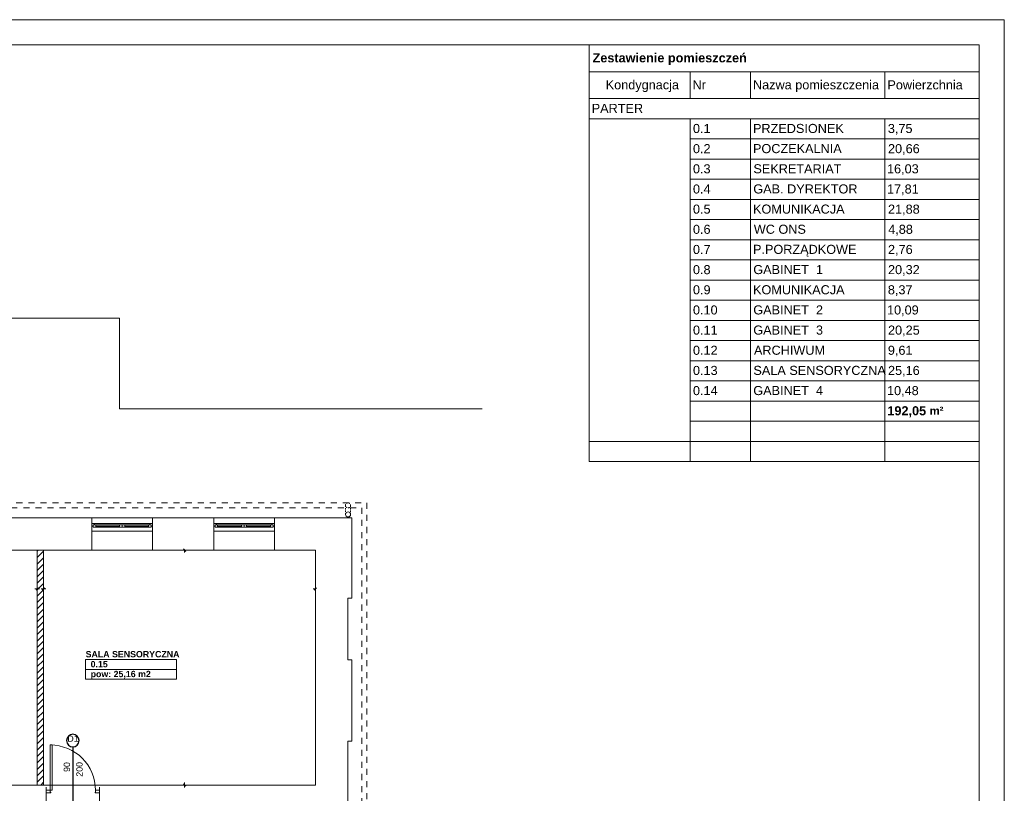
# Model space of a CAD drawing. Header units: millimetres. Extents: x 204754 to 499005, y -178579 to -103222.
# Tile 58 of 178: x 227219 to 246754, y -131963 to -116615. Entities that reach past the tile are written whole.
import ezdxf
from ezdxf.enums import TextEntityAlignment as Align

# ---------------------------------------------------------------- set-up
doc = ezdxf.new("R2010")
doc.units = ezdxf.units.MM
doc.header["$MEASUREMENT"] = 0
doc.linetypes.add('2', pattern=[50, 25, -25])
doc.linetypes.add('Przerywana', pattern=[240, 120, -120])
doc.layers.get('0').update_dxf_attribs({"color": 252, "lineweight": 5})
for name, color, linetype, lineweight in [('Nowe_! NAZWY POM', 252, 'Continuous', 5), ('Nowe_! NAZWY POM_Nr_pióra__19', 252, 'Continuous', 5), ('Nowe_! Tabelka_Nr_pióra__19', 252, 'Continuous', 5), ('Nowe_! Tabelka_Nr_pióra__7', 252, 'Continuous', 5), ('Nowe_220-A Ściany', 252, 'Continuous', 5), ('Nowe_220-A Ściany_Nr_pióra__112', 252, 'Continuous', 5), ('Nowe_220-A Ściany_Nr_pióra__93', 252, 'Continuous', 5), ('Nowe_820-G Rysunki Obrazki_Nr_pióra__57', 252, 'Continuous', 5), ('Nowe_Drzwi ARCHICAD_Nr_pióra__168', 252, 'Continuous', 5), ('Nowe_Metryczki pomieszczeń ARCHICADa_Nr_pióra__13', 252, 'Continuous', 5), ('Nowe_Nowe_220(1)-A Ściany zewnętrzne_Nr_pióra__103', 252, 'Continuous', 5), ('Nowe_Nowe_220(1)-A Ściany zewnętrzne_Nr_pióra__23', 252, 'Continuous', 5), ('Nowe_Nowe_220(1)-A Ściany zewnętrzne_Nr_pióra__3', 252, 'Continuous', 5), ('Nowe_Nowe_220(1)-A Ściany zewnętrzne_Nr_pióra__57', 252, 'Continuous', 5), ('Nowe_Okna ARCHICADa_Nr_pióra__112', 252, 'Continuous', 5), ('Nowe_Okna ARCHICADa_Nr_pióra__23', 252, 'Continuous', 5), ('Nowe_Okna ARCHICADa_Nr_pióra__3', 252, 'Continuous', 5), ('Nowe_Warstwa ARCHICADa_Nr_pióra__1', 252, 'Continuous', 5), ('Nowe_Warstwa ARCHICADa_Nr_pióra__2', 252, 'Continuous', 5), ('Nowe_Warstwa ARCHICADa_Nr_pióra__7', 252, 'Continuous', 5), ('Nowe_Znaczniki drzwi ARCHICADa', 252, 'Continuous', 5), ('Nowe_Znaczniki drzwi ARCHICADa_Nr_pióra__111', 252, 'Continuous', 5), ('Nowe_Znaczniki drzwi ARCHICADa_Nr_pióra__141', 252, 'Continuous', 5)]:
    doc.layers.add(name, color=color, linetype=linetype, lineweight=lineweight)
doc.styles.add('GENERATED_STYLE_1', font='arial.ttf')
doc.styles.add('GENERATED_STYLE_2', font='arialbd.ttf')
doc.styles.add('GENERATED_STYLE_5', font='arialbd.ttf')

# ---------------------------------------------------------------- blocks, each defined once
blk = doc.blocks.new('SALA SENSORYCZNA_0.15_5', base_point=(229427, -129407))
at = {"layer": 'Nowe_Metryczki pomieszczeń ARCHICADa_Nr_pióra__13', "color": 7, "linetype": 'Continuous', "lineweight": 13}
for p, q in [((228527, -129309), (228527, -129702)), ((228527, -129309), (230327, -129309)), ((230327, -129309), (230327, -129702)), ((228527, -129506), (230327, -129506)), ((228527, -129702), (230327, -129702))]:
    blk.add_line(p, q, dxfattribs=at)
at = {"layer": 'Nowe_Metryczki pomieszczeń ARCHICADa_Nr_pióra__13', "color": 7, "lineweight": 13, "style": 'GENERATED_STYLE_2'}
for tag, p in [('ROOM_NAME', (228527, -129141)), ('ROOM_NUMBER', (228627, -129338)), ('ROOM_CALC_AREA', (228627, -129534))]:
    blk.add_attdef(tag, text='', height=125, dxfattribs=at).set_placement(p, align=Align.TOP_LEFT)
blk = doc.blocks.new('D Marker 11_21')
at = {"layer": 'Nowe_Znaczniki drzwi ARCHICADa_Nr_pióra__111', "color": 7, "linetype": 'Continuous', "lineweight": 25}
blk.add_line((0, -1282), (0, 154), dxfattribs=at)
at = {"layer": 'Nowe_Znaczniki drzwi ARCHICADa_Nr_pióra__141', "color": 7, "linetype": 'Continuous', "lineweight": 25}
for start, end in [(0, 180), (180, 0)]:
    blk.add_arc((0, -1407), 125, start, end, dxfattribs=at)
at = {"layer": 'Nowe_Znaczniki drzwi ARCHICADa_Nr_pióra__141', "color": 7, "lineweight": 25, "style": 'GENERATED_STYLE_1'}
for tag, rotation, p in [('AC_WIDO_B_SIZE', 270, (-230, -608)), ('AC_MarkerText_4', 270, (20, -703)), ('AC_MarkerText_1', 180, (109, -1259))]:
    blk.add_attdef(tag, text='', height=125, rotation=rotation, dxfattribs=at).set_placement(p, align=Align.BOTTOM_LEFT)
blk = doc.blocks.new('podkład 20251118')
at = {"color": 252, "linetype": 'Continuous', "lineweight": 5}
for p, q in [((230516, -127163), (230468, -127116)), ((230492, -127140), (230492, -127187)), ((227567, -127908), (227519, -127908)), ((227543, -127932), (227591, -127885)), ((227591, -127885), (227543, -127932)), ((227567, -127908), (227614, -127908)), ((227692, -127908), (227644, -127908)), ((227668, -127932), (227716, -127885)), ((227716, -127885), (227668, -127932)), ((227692, -127908), (227739, -127908)), ((233087, -127908), (233039, -127908)), ((233063, -127932), (233111, -127885)), ((230516, -131823), (230468, -131776)), ((230468, -131776), (230516, -131823)), ((230492, -131800), (230492, -131752)), ((230492, -131800), (230492, -131847))]:
    blk.add_line(p, q, dxfattribs=at)
at = {"layer": 'Nowe_! NAZWY POM_Nr_pióra__19', "color": 252, "linetype": 'Continuous', "lineweight": 5}
for p, q in [((227567, -127140), (225317, -127140)), ((227567, -131488), (227567, -127140)), ((233087, -127140), (227692, -127140)), ((227692, -127140), (227692, -131805)), ((233087, -131800), (233087, -127140)), ((227567, -131800), (227567, -131488)), ((225405, -131800), (227567, -131800)), ((227692, -131805), (231432, -131805)), ((231432, -131805), (231432, -131800)), ((231432, -131800), (233087, -131800))]:
    blk.add_line(p, q, dxfattribs=at)
at = {"layer": 'Nowe_! Tabelka_Nr_pióra__19', "color": 252, "linetype": 'Continuous', "lineweight": 5}
for q in [(204754, -116615), (246754, -146315)]:
    blk.add_line((246754, -116615), q, dxfattribs=at)
at = {"layer": 'Nowe_! Tabelka_Nr_pióra__7', "color": 252, "linetype": 'Continuous', "lineweight": 5}
for q in [(206754, -117115), (246254, -145815)]:
    blk.add_line((246254, -117115), q, dxfattribs=at)
at = {"layer": 'Nowe_220-A Ściany', "color": 252, "linetype": 'Continuous', "lineweight": 5}
for p, q in [((227567, -127160), (227588, -127140)), ((227567, -127287), (227692, -127162)), ((227567, -127415), (227692, -127290)), ((227567, -127542), (227692, -127417)), ((227567, -127669), (227692, -127544)), ((227567, -127797), (227692, -127672)), ((227567, -127924), (227692, -127799)), ((227567, -128051), (227692, -127926)), ((227567, -128178), (227692, -128053)), ((227567, -128306), (227692, -128181)), ((227567, -128433), (227692, -128308)), ((227567, -128560), (227692, -128435)), ((227567, -128688), (227692, -128563)), ((227567, -128815), (227692, -128690)), ((227567, -128942), (227692, -128817)), ((227567, -129069), (227692, -128944)), ((227567, -129197), (227692, -129072)), ((227567, -129324), (227692, -129199)), ((227567, -129451), (227692, -129326)), ((227567, -129579), (227692, -129454)), ((227567, -129706), (227692, -129581)), ((227567, -129833), (227692, -129708)), ((227567, -129960), (227692, -129835)), ((227567, -130088), (227692, -129963)), ((227567, -130215), (227692, -130090)), ((227567, -130342), (227692, -130217)), ((227567, -130469), (227692, -130344)), ((227567, -130597), (227692, -130472)), ((227567, -130724), (227692, -130599)), ((227567, -130851), (227692, -130726)), ((227567, -130979), (227692, -130854)), ((227567, -131106), (227692, -130981)), ((227567, -131233), (227692, -131108)), ((227567, -131360), (227692, -131235)), ((227567, -131488), (227692, -131363)), ((227567, -131615), (227692, -131490)), ((227567, -131742), (227692, -131617)), ((227637, -131800), (227692, -131745))]:
    blk.add_line(p, q, dxfattribs=at)
at = {"layer": 'Nowe_220-A Ściany_Nr_pióra__112', "color": 252, "linetype": 'Continuous', "lineweight": 5}
for p, q in [((228652, -126661), (228652, -126611)), ((228652, -126761), (228652, -126661)), ((229852, -126661), (229852, -126611)), ((229852, -126761), (229852, -126661)), ((231072, -126661), (231072, -126611)), ((231072, -126761), (231072, -126661)), ((232272, -126661), (232272, -126611)), ((232272, -126761), (232272, -126661))]:
    blk.add_line(p, q, dxfattribs=at)
at = {"layer": 'Nowe_220-A Ściany_Nr_pióra__93', "color": 252, "linetype": 'Continuous', "lineweight": 5}
for p, q in [((227567, -127140), (227567, -131800)), ((227692, -127140), (227567, -127140)), ((227692, -131800), (227692, -127140)), ((227567, -131800), (227692, -131800)), ((227744, -131844), (227744, -131904)), ((228804, -131844), (228804, -131904)), ((227744, -131904), (227744, -131954)), ((227744, -131954), (227744, -132324)), ((228804, -131904), (228804, -131954)), ((228804, -131954), (228804, -132324))]:
    blk.add_line(p, q, dxfattribs=at)
at = {"layer": 'Nowe_820-G Rysunki Obrazki_Nr_pióra__57', "color": 252, "linetype": 'Continuous', "lineweight": 5}
for p, q in [((233727, -128095), (233727, -129313)), ((233727, -128095), (233807, -128095)), ((233727, -129313), (233807, -129313)), ((233807, -129313), (233807, -130931)), ((233727, -130931), (233727, -132149)), ((233727, -130931), (233807, -130931))]:
    blk.add_line(p, q, dxfattribs=at)
at = {"layer": 'Nowe_Drzwi ARCHICAD_Nr_pióra__168', "color": 252, "linetype": 'Continuous', "lineweight": 5}
for p, q in [((227824, -131004), (227864, -131004)), ((227824, -131904), (227824, -131004)), ((227864, -131004), (227864, -131904)), ((227744, -131954), (227744, -131904)), ((227744, -131904), (227824, -131904)), ((227744, -131904), (227744, -131954)), ((227824, -131954), (227744, -131954)), ((227824, -131904), (227824, -131944)), ((227864, -131904), (227824, -131904)), ((227824, -131944), (227834, -131944)), ((227834, -131954), (227824, -131954)), ((227834, -131944), (227834, -131954)), ((228714, -131954), (228714, -131944)), ((228714, -131944), (228724, -131944)), ((228724, -131954), (228714, -131954)), ((228724, -131944), (228724, -131904)), ((228724, -131904), (228804, -131904)), ((228804, -131954), (228724, -131954)), ((228804, -131904), (228804, -131954)), ((228804, -131904), (228804, -131954))]:
    blk.add_line(p, q, dxfattribs=at)
at = {"layer": 'Nowe_Drzwi ARCHICAD_Nr_pióra__168', "color": 252, "linetype": 'Continuous', "lineweight": 5, "extrusion": (0, 0, -1)}
blk.add_ellipse((227824, -131904), major_axis=(636, 636), ratio=1, start_param=-0.785398, end_param=0.785398, dxfattribs=at)
at = {"layer": 'Nowe_Nowe_220(1)-A Ściany zewnętrzne_Nr_pióra__103', "color": 252, "linetype": 'Przerywana', "lineweight": 5}
for p, q in [((225372, -126300), (234007, -126300)), ((225472, -126200), (234107, -126200)), ((234007, -126300), (234007, -139592)), ((234107, -126200), (234107, -139692))]:
    blk.add_line(p, q, dxfattribs=at)
at = {"layer": 'Nowe_Nowe_220(1)-A Ściany zewnętrzne_Nr_pióra__103', "color": 252, "linetype": '2', "lineweight": 5}
for p, q in [((233684, -126430), (233684, -126250)), ((233784, -126430), (233784, -126256))]:
    blk.add_line(p, q, dxfattribs=at)
blk.add_circle((233734, -126250), 50, dxfattribs=at)
at = {"layer": 'Nowe_Nowe_220(1)-A Ściany zewnętrzne_Nr_pióra__23', "color": 252, "linetype": 'Continuous', "lineweight": 5}
for p, q in [((221127, -122537), (229197, -122537)), ((229197, -124335), (229197, -122537)), ((229197, -124335), (236392, -124335))]:
    blk.add_line(p, q, dxfattribs=at)
at = {"layer": 'Nowe_Nowe_220(1)-A Ściany zewnętrzne_Nr_pióra__3', "color": 252, "linetype": 'Continuous', "lineweight": 5}
blk.add_circle((233734, -126430), 50, dxfattribs=at)
at = {"layer": 'Nowe_Nowe_220(1)-A Ściany zewnętrzne_Nr_pióra__57', "color": 252, "linetype": 'Continuous', "lineweight": 5}
for p, q in [((225147, -126495), (233807, -126495)), ((228652, -127140), (228652, -126495)), ((229852, -127140), (229852, -126495)), ((231072, -127140), (231072, -126495)), ((232272, -127140), (232272, -126495)), ((233807, -126495), (233807, -128095)), ((225317, -127140), (233087, -127140)), ((233087, -131800), (233087, -127140)), ((225405, -131800), (233087, -131800))]:
    blk.add_line(p, q, dxfattribs=at)
at = {"layer": 'Nowe_Okna ARCHICADa_Nr_pióra__112', "color": 252, "linetype": 'Continuous', "lineweight": 5}
for p, q in [((228652, -126661), (228652, -126611)), ((228652, -126661), (228652, -126611)), ((228652, -126761), (228652, -126661)), ((229852, -126661), (229852, -126611)), ((229852, -126661), (229852, -126611)), ((229852, -126761), (229852, -126661)), ((231072, -126661), (231072, -126611)), ((231072, -126661), (231072, -126611)), ((231072, -126761), (231072, -126661)), ((232272, -126661), (232272, -126611)), ((232272, -126661), (232272, -126611)), ((232272, -126761), (232272, -126661))]:
    blk.add_line(p, q, dxfattribs=at)
at = {"layer": 'Nowe_Okna ARCHICADa_Nr_pióra__23', "color": 252, "linetype": 'Continuous', "lineweight": 5}
for p, q in [((228702, -126611), (228652, -126611)), ((228652, -126661), (228677, -126661)), ((228677, -126661), (228677, -126636)), ((228677, -126636), (228702, -126636)), ((228727, -126636), (228677, -126636)), ((228677, -126636), (228677, -126686)), ((228677, -126686), (228727, -126686)), ((228702, -126636), (228702, -126611)), ((228727, -126686), (228727, -126636)), ((229202, -126636), (228727, -126636)), ((228727, -126661), (229202, -126661)), ((228727, -126686), (229202, -126686)), ((229252, -126636), (229202, -126636)), ((229202, -126636), (229202, -126686)), ((229202, -126686), (229252, -126686)), ((229252, -126686), (229252, -126636)), ((229302, -126636), (229252, -126636)), ((229252, -126636), (229252, -126686)), ((229252, -126686), (229302, -126686)), ((229302, -126686), (229302, -126636)), ((229777, -126636), (229302, -126636)), ((229302, -126661), (229777, -126661)), ((229302, -126686), (229777, -126686)), ((229827, -126636), (229777, -126636)), ((229777, -126636), (229777, -126686)), ((229777, -126686), (229827, -126686)), ((229852, -126611), (229802, -126611)), ((229802, -126611), (229802, -126636)), ((229802, -126636), (229827, -126636)), ((229827, -126636), (229827, -126661)), ((229827, -126686), (229827, -126636)), ((229827, -126661), (229852, -126661)), ((231122, -126611), (231072, -126611)), ((231072, -126661), (231097, -126661)), ((231097, -126661), (231097, -126636)), ((231097, -126636), (231122, -126636)), ((231147, -126636), (231097, -126636)), ((231097, -126636), (231097, -126686)), ((231097, -126686), (231147, -126686)), ((231122, -126636), (231122, -126611)), ((231147, -126686), (231147, -126636)), ((231622, -126636), (231147, -126636)), ((231147, -126661), (231622, -126661)), ((231147, -126686), (231622, -126686)), ((231672, -126636), (231622, -126636)), ((231622, -126636), (231622, -126686)), ((231622, -126686), (231672, -126686)), ((231672, -126686), (231672, -126636)), ((231722, -126636), (231672, -126636)), ((231672, -126636), (231672, -126686)), ((231672, -126686), (231722, -126686)), ((231722, -126686), (231722, -126636)), ((232197, -126636), (231722, -126636)), ((231722, -126661), (232197, -126661)), ((231722, -126686), (232197, -126686)), ((232247, -126636), (232197, -126636)), ((232197, -126636), (232197, -126686)), ((232197, -126686), (232247, -126686)), ((232272, -126611), (232222, -126611)), ((232222, -126611), (232222, -126636)), ((232222, -126636), (232247, -126636)), ((232247, -126636), (232247, -126661)), ((232247, -126686), (232247, -126636)), ((232247, -126661), (232272, -126661))]:
    blk.add_line(p, q, dxfattribs=at)
at = {"layer": 'Nowe_Okna ARCHICADa_Nr_pióra__3', "color": 252, "linetype": 'Continuous', "lineweight": 5}
for p, q in [((228652, -126611), (229852, -126611)), ((228652, -126761), (229852, -126761)), ((229252, -126611), (228702, -126611)), ((228727, -126686), (229202, -126686)), ((229802, -126611), (229252, -126611)), ((229302, -126686), (229777, -126686)), ((231072, -126611), (232272, -126611)), ((231072, -126761), (232272, -126761)), ((231672, -126611), (231122, -126611)), ((231147, -126686), (231622, -126686)), ((232222, -126611), (231672, -126611)), ((231722, -126686), (232197, -126686))]:
    blk.add_line(p, q, dxfattribs=at)
at = {"layer": 'Nowe_Warstwa ARCHICADa_Nr_pióra__2', "color": 252, "linetype": 'Continuous', "lineweight": 5}
for p, q in [((238521, -117115), (238521, -117649)), ((238521, -117649), (246254, -117649)), ((238521, -117649), (238521, -118182)), ((240521, -117649), (240521, -118182)), ((241721, -117649), (241721, -118182)), ((244387, -117649), (244387, -118182)), ((246254, -117649), (246254, -118182)), ((238521, -118182), (240521, -118182)), ((238521, -118182), (238521, -118582)), ((240521, -118182), (241721, -118182)), ((241721, -118182), (244387, -118182)), ((244387, -118182), (246254, -118182)), ((238521, -118582), (246254, -118582)), ((238521, -118582), (238521, -118982)), ((240521, -118582), (240521, -118982)), ((240521, -118582), (240521, -118982)), ((241721, -118582), (241721, -118982)), ((241721, -118582), (241721, -118982)), ((244387, -118582), (244387, -118982)), ((244387, -118582), (244387, -118982)), ((246254, -118582), (246254, -118982)), ((238521, -118982), (238521, -119382)), ((240521, -118982), (240521, -119382)), ((240521, -118982), (241721, -118982)), ((240521, -118982), (241721, -118982)), ((240521, -118982), (240521, -119382)), ((241721, -118982), (241721, -119382)), ((241721, -118982), (244387, -118982)), ((241721, -118982), (244387, -118982)), ((241721, -118982), (241721, -119382)), ((244387, -118982), (244387, -119382)), ((244387, -118982), (246254, -118982)), ((244387, -118982), (246254, -118982)), ((244387, -118982), (244387, -119382)), ((246254, -118982), (246254, -119382)), ((238521, -119382), (238521, -119782)), ((240521, -119382), (240521, -119782)), ((240521, -119382), (241721, -119382)), ((240521, -119382), (241721, -119382)), ((240521, -119382), (240521, -119782)), ((241721, -119382), (241721, -119782)), ((241721, -119382), (244387, -119382)), ((241721, -119382), (244387, -119382)), ((241721, -119382), (241721, -119782)), ((244387, -119382), (244387, -119782)), ((244387, -119382), (246254, -119382)), ((244387, -119382), (246254, -119382)), ((244387, -119382), (244387, -119782)), ((246254, -119382), (246254, -119782)), ((238521, -119782), (238521, -120182)), ((240521, -119782), (240521, -120182)), ((240521, -119782), (241721, -119782)), ((240521, -119782), (241721, -119782)), ((240521, -119782), (240521, -120182)), ((241721, -119782), (241721, -120182)), ((241721, -119782), (244387, -119782)), ((241721, -119782), (244387, -119782)), ((241721, -119782), (241721, -120182)), ((244387, -119782), (244387, -120182)), ((244387, -119782), (246254, -119782)), ((244387, -119782), (246254, -119782)), ((244387, -119782), (244387, -120182)), ((246254, -119782), (246254, -120182)), ((238521, -120182), (238521, -120582)), ((240521, -120182), (240521, -120582)), ((240521, -120182), (241721, -120182)), ((240521, -120182), (241721, -120182)), ((240521, -120182), (240521, -120582)), ((241721, -120182), (241721, -120582)), ((241721, -120182), (244387, -120182)), ((241721, -120182), (244387, -120182)), ((241721, -120182), (241721, -120582)), ((244387, -120182), (244387, -120582)), ((244387, -120182), (246254, -120182)), ((244387, -120182), (246254, -120182)), ((244387, -120182), (244387, -120582)), ((246254, -120182), (246254, -120582)), ((238521, -120582), (238521, -120982)), ((240521, -120582), (240521, -120982)), ((240521, -120582), (241721, -120582)), ((240521, -120582), (241721, -120582)), ((240521, -120582), (240521, -120982)), ((241721, -120582), (241721, -120982)), ((241721, -120582), (244387, -120582)), ((241721, -120582), (244387, -120582)), ((241721, -120582), (241721, -120982)), ((244387, -120582), (244387, -120982)), ((244387, -120582), (246254, -120582)), ((244387, -120582), (246254, -120582)), ((244387, -120582), (244387, -120982)), ((246254, -120582), (246254, -120982)), ((238521, -120982), (238521, -121382)), ((240521, -120982), (240521, -121382)), ((240521, -120982), (241721, -120982)), ((240521, -120982), (241721, -120982)), ((240521, -120982), (240521, -121382)), ((241721, -120982), (241721, -121382)), ((241721, -120982), (244387, -120982)), ((241721, -120982), (244387, -120982)), ((241721, -120982), (241721, -121382)), ((244387, -120982), (244387, -121382)), ((244387, -120982), (246254, -120982)), ((244387, -120982), (246254, -120982)), ((244387, -120982), (244387, -121382)), ((246254, -120982), (246254, -121382)), ((238521, -121382), (238521, -121782)), ((240521, -121382), (240521, -121782)), ((240521, -121382), (241721, -121382)), ((240521, -121382), (241721, -121382)), ((240521, -121382), (240521, -121782)), ((241721, -121382), (241721, -121782)), ((241721, -121382), (244387, -121382)), ((241721, -121382), (244387, -121382)), ((241721, -121382), (241721, -121782)), ((244387, -121382), (244387, -121782)), ((244387, -121382), (246254, -121382)), ((244387, -121382), (246254, -121382)), ((244387, -121382), (244387, -121782)), ((246254, -121382), (246254, -121782)), ((238521, -121782), (238521, -122182)), ((240521, -121782), (240521, -122182)), ((240521, -121782), (241721, -121782)), ((240521, -121782), (241721, -121782)), ((240521, -121782), (240521, -122182)), ((241721, -121782), (241721, -122182)), ((241721, -121782), (244387, -121782)), ((241721, -121782), (244387, -121782)), ((241721, -121782), (241721, -122182)), ((244387, -121782), (244387, -122182)), ((244387, -121782), (246254, -121782)), ((244387, -121782), (246254, -121782)), ((244387, -121782), (244387, -122182)), ((246254, -121782), (246254, -122182)), ((238521, -122182), (238521, -122582)), ((240521, -122182), (240521, -122582)), ((240521, -122182), (241721, -122182)), ((240521, -122182), (241721, -122182)), ((240521, -122182), (240521, -122582)), ((241721, -122182), (241721, -122582)), ((241721, -122182), (244387, -122182)), ((241721, -122182), (244387, -122182)), ((241721, -122182), (241721, -122582)), ((244387, -122182), (244387, -122582)), ((244387, -122182), (246254, -122182)), ((244387, -122182), (246254, -122182)), ((244387, -122182), (244387, -122582)), ((246254, -122182), (246254, -122582)), ((238521, -122582), (238521, -122982)), ((240521, -122582), (240521, -122982)), ((240521, -122582), (241721, -122582)), ((240521, -122582), (241721, -122582)), ((240521, -122582), (240521, -122982)), ((241721, -122582), (241721, -122982)), ((241721, -122582), (244387, -122582)), ((241721, -122582), (244387, -122582)), ((241721, -122582), (241721, -122982)), ((244387, -122582), (244387, -122982)), ((244387, -122582), (246254, -122582)), ((244387, -122582), (246254, -122582)), ((244387, -122582), (244387, -122982)), ((246254, -122582), (246254, -122982)), ((238521, -122982), (238521, -123382)), ((240521, -122982), (240521, -123382)), ((240521, -122982), (241721, -122982)), ((240521, -122982), (241721, -122982)), ((240521, -122982), (240521, -123382)), ((241721, -122982), (241721, -123382)), ((241721, -122982), (244387, -122982)), ((241721, -122982), (244387, -122982)), ((241721, -122982), (241721, -123382)), ((244387, -122982), (244387, -123382)), ((244387, -122982), (246254, -122982)), ((244387, -122982), (246254, -122982)), ((244387, -122982), (244387, -123382)), ((246254, -122982), (246254, -123382)), ((238521, -123382), (238521, -123782)), ((240521, -123382), (240521, -123782)), ((240521, -123382), (241721, -123382)), ((240521, -123382), (241721, -123382)), ((240521, -123382), (240521, -123782)), ((241721, -123382), (241721, -123782)), ((241721, -123382), (244387, -123382)), ((241721, -123382), (244387, -123382)), ((241721, -123382), (241721, -123782)), ((244387, -123382), (244387, -123782)), ((244387, -123382), (246254, -123382)), ((244387, -123382), (246254, -123382)), ((244387, -123382), (244387, -123782)), ((246254, -123382), (246254, -123782)), ((238521, -123782), (238521, -124182)), ((240521, -123782), (240521, -124182)), ((240521, -123782), (241721, -123782)), ((240521, -123782), (241721, -123782)), ((240521, -123782), (240521, -124182)), ((241721, -123782), (241721, -124182)), ((241721, -123782), (244387, -123782)), ((241721, -123782), (244387, -123782)), ((241721, -123782), (241721, -124182)), ((244387, -123782), (244387, -124182)), ((244387, -123782), (246254, -123782)), ((244387, -123782), (246254, -123782)), ((244387, -123782), (244387, -124182)), ((246254, -123782), (246254, -124182)), ((238521, -124182), (238521, -124582)), ((240521, -124182), (240521, -124582)), ((240521, -124182), (241721, -124182)), ((240521, -124182), (241721, -124182)), ((240521, -124182), (240521, -124582)), ((241721, -124182), (241721, -124582)), ((241721, -124182), (244387, -124182)), ((241721, -124182), (244387, -124182)), ((241721, -124182), (241721, -124582)), ((244387, -124182), (244387, -124582)), ((244387, -124182), (246254, -124182)), ((244387, -124182), (246254, -124182)), ((244387, -124182), (244387, -124582)), ((246254, -124182), (246254, -124582)), ((238521, -124582), (238521, -125382)), ((240521, -124582), (240521, -124982)), ((240521, -124582), (241721, -124582)), ((240521, -124582), (241721, -124582)), ((240521, -124582), (240521, -125382)), ((241721, -124582), (241721, -124982)), ((241721, -124582), (244387, -124582)), ((241721, -124582), (244387, -124582)), ((241721, -124582), (241721, -125382)), ((244387, -124582), (244387, -124982)), ((244387, -124582), (246254, -124582)), ((244387, -124582), (246254, -124582)), ((244387, -124582), (244387, -125382)), ((246254, -124582), (246254, -125382)), ((238521, -124982), (241721, -124982)), ((240521, -124982), (241721, -124982)), ((241721, -124982), (244387, -124982)), ((241721, -124982), (244387, -124982)), ((244387, -124982), (246254, -124982)), ((244387, -124982), (246254, -124982)), ((238521, -125382), (246254, -125382))]:
    blk.add_line(p, q, dxfattribs=at)
at = {"layer": 'Nowe_Warstwa ARCHICADa_Nr_pióra__7', "color": 252, "linetype": 'Continuous', "lineweight": 5}
for p, q in [((238521, -117115), (246254, -117115)), ((246254, -117115), (246254, -125382))]:
    blk.add_line(p, q, dxfattribs=at)
at = {"layer": 'Nowe_! NAZWY POM', "color": 7, "linetype": 'Continuous', "lineweight": 13}
blk.add_blockref('SALA SENSORYCZNA_0.15_5', (229427, -129407), dxfattribs=at).add_auto_attribs({'ROOM_NAME': 'SALA SENSORYCZNA', 'ROOM_NUMBER': '0.15', 'ROOM_CALC_AREA': 'pow: 25,16 m2'})
at = {"layer": 'Nowe_Znaczniki drzwi ARCHICADa', "color": 7, "linetype": 'Continuous', "lineweight": 25}
ref = blk.add_blockref('D Marker 11_21', (228274, -132324), dxfattribs=dict(at, rotation=180))
ref.add_attrib('AC_MarkerText_1', 'D1', dxfattribs={"layer": 'Nowe_Znaczniki drzwi ARCHICADa_Nr_pióra__141', "color": 7, "lineweight": 25, "height": 125, "rotation": 360, "style": 'GENERATED_STYLE_1'}).set_placement((228165, -130979), align=Align.BOTTOM_LEFT)
ref.add_attrib('AC_MarkerText_4', '90', dxfattribs={"layer": 'Nowe_Znaczniki drzwi ARCHICADa_Nr_pióra__141', "color": 7, "lineweight": 25, "height": 125, "rotation": 90, "style": 'GENERATED_STYLE_1'}).set_placement((228254, -131539), align=Align.BOTTOM_LEFT)
ref.add_attrib('AC_WIDO_B_SIZE', '200', dxfattribs={"layer": 'Nowe_Znaczniki drzwi ARCHICADa_Nr_pióra__141', "color": 7, "lineweight": 25, "height": 125, "rotation": 90, "style": 'GENERATED_STYLE_1'}).set_placement((228504, -131634), align=Align.BOTTOM_LEFT)
at = {"layer": 'Nowe_Warstwa ARCHICADa_Nr_pióra__1', "color": 252, "lineweight": 5}
for s, height, style, p in [('Zestawienie pomieszczeń', 180, 'GENERATED_STYLE_5', (238585, -117462)), ('Kondygnacja', 180, 'GENERATED_STYLE_1', (238846, -117997)), ('Nr', 180, 'GENERATED_STYLE_1', (240568, -117998)), ('Nazwa pomieszczenia', 180, 'GENERATED_STYLE_1', (241768, -117997)), ('Powierzchnia', 180, 'GENERATED_STYLE_1', (244435, -117998)), ('PARTER', 180, 'GENERATED_STYLE_1', (238568, -118465)), ('0.1', 180, 'GENERATED_STYLE_1', (240577, -118864)), ('PRZEDSIONEK', 180, 'GENERATED_STYLE_1', (241768, -118863)), ('3,75', 180, 'GENERATED_STYLE_1', (244444, -118864)), ('0.2', 180, 'GENERATED_STYLE_1', (240577, -119264)), ('POCZEKALNIA', 180, 'GENERATED_STYLE_1', (241768, -119263)), ('20,66', 180, 'GENERATED_STYLE_1', (244447, -119264)), ('0.3', 180, 'GENERATED_STYLE_1', (240577, -119664)), ('SEKRETARIAT', 180, 'GENERATED_STYLE_1', (241776, -119663)), ('16,03', 180, 'GENERATED_STYLE_1', (244427, -119664)), ('0.4', 180, 'GENERATED_STYLE_1', (240577, -120064)), ('GAB. DYREKTOR', 180, 'GENERATED_STYLE_1', (241774, -120063)), ('17,81', 180, 'GENERATED_STYLE_1', (244427, -120064)), ('0.5', 180, 'GENERATED_STYLE_1', (240577, -120464)), ('KOMUNIKACJA', 180, 'GENERATED_STYLE_1', (241769, -120463)), ('21,88', 180, 'GENERATED_STYLE_1', (244447, -120464)), ('0.6', 180, 'GENERATED_STYLE_1', (240577, -120864)), ('WC ONS', 180, 'GENERATED_STYLE_1', (241784, -120863)), ('4,88', 180, 'GENERATED_STYLE_1', (244451, -120864)), ('0.7', 180, 'GENERATED_STYLE_1', (240577, -121264)), ('P.PORZĄDKOWE', 180, 'GENERATED_STYLE_1', (241768, -121262)), ('2,76', 180, 'GENERATED_STYLE_1', (244447, -121264)), ('0.8', 180, 'GENERATED_STYLE_1', (240577, -121664)), ('GABINET  1', 180, 'GENERATED_STYLE_1', (241774, -121663)), ('20,32', 180, 'GENERATED_STYLE_1', (244447, -121664)), ('0.9', 180, 'GENERATED_STYLE_1', (240577, -122064)), ('KOMUNIKACJA', 180, 'GENERATED_STYLE_1', (241769, -122063)), ('8,37', 180, 'GENERATED_STYLE_1', (244444, -122064)), ('0.10', 180, 'GENERATED_STYLE_1', (240577, -122464)), ('GABINET  2', 180, 'GENERATED_STYLE_1', (241774, -122463)), ('10,09', 180, 'GENERATED_STYLE_1', (244427, -122464)), ('GABINET  3', 180, 'GENERATED_STYLE_1', (241774, -122863)), ('0.11', 180, 'GENERATED_STYLE_1', (240577, -122864)), ('20,25', 180, 'GENERATED_STYLE_1', (244447, -122864)), ('0.12', 180, 'GENERATED_STYLE_1', (240577, -123264)), ('ARCHIWUM', 180, 'GENERATED_STYLE_1', (241787, -123263)), ('9,61', 180, 'GENERATED_STYLE_1', (244444, -123264)), ('0.13', 180, 'GENERATED_STYLE_1', (240577, -123664)), ('SALA SENSORYCZNA', 180, 'GENERATED_STYLE_1', (241776, -123663)), ('25,16', 180, 'GENERATED_STYLE_1', (244447, -123664)), ('0.14', 180, 'GENERATED_STYLE_1', (240577, -124064)), ('GABINET  4', 180, 'GENERATED_STYLE_1', (241774, -124063)), ('10,48', 180, 'GENERATED_STYLE_1', (244427, -124064)), ('192,05 ', 180, 'GENERATED_STYLE_5', (244434, -124464)), ('m²', 160, 'GENERATED_STYLE_5', (245273, -124454))]:
    blk.add_text(s, height=height, dxfattribs=dict(at, style=style)).set_placement(p)

msp = doc.modelspace()

# ---------------------------------------------------------------- block references
msp.add_blockref('podkład 20251118', (0, 0))

doc.saveas('drawing.dxf')
